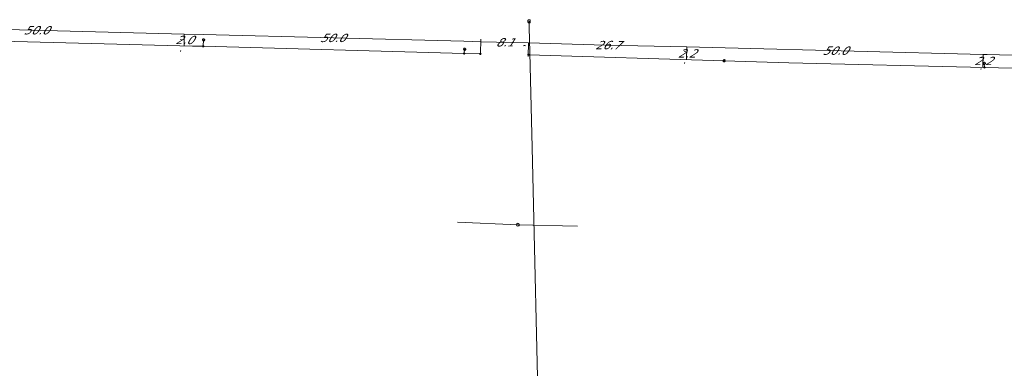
# Model space of a CAD drawing. Header units: metres. Extents: x 124576 to 133557, y 395865 to 402386.
# Tile 219 of 256: x 127458 to 127624, y 402102 to 402160. Entities that reach past the tile are written whole.
import ezdxf
from ezdxf.enums import TextEntityAlignment as Align

# ---------------------------------------------------------------- set-up
doc = ezdxf.new("R2010")
doc.units = ezdxf.units.M
doc.header["$MEASUREMENT"] = 0
for name, color, linetype, lineweight, true_color in [('LG_Gas_Hoge_Druk_Enexis_Netbeheer_BV', 7, 'Continuous', 13, 0xff9b00), ('LG_Gas_Hoge_Druk_P_Enexis_Netbeheer_BV', 7, 'Continuous', 13, 0xff9b00), ('LG_Laag_Spanning_Enexis_Netbeheer_BV', 7, 'Continuous', 13, 0x960000), ('LG_Riool_Vrij_Verval_Gemeente_Tilburg_Ruimtelijke_Uitvoering', 7, 'Continuous', 13, 0xca00a0)]:
    doc.layers.add(name, color=color, linetype=linetype, lineweight=lineweight, true_color=true_color)
for name, color, linetype, lineweight in [('LG_Laag_Spanning_P_Enexis_Netbeheer_BV', 7, 'Continuous', 0), ('LG_Riool_Vrij_Verval_P_Gemeente_Tilburg_Ruimtelijke_Uitvoering', 7, 'Continuous', 0), ('MV_Laag_Spanning', 7, 'Continuous', 0), ('MV_Laag_Spanning_lijn', 7, 'Continuous', 0), ('MV_Laag_Spanning_pijl', 7, 'Continuous', 0)]:
    doc.layers.add(name, color=color, linetype=linetype, lineweight=lineweight)
doc.styles.add('Klic_Annotatie', font='verdanai.ttf', dxfattribs={"oblique": 20, "height": 1.4})

# ---------------------------------------------------------------- blocks, each defined once
blk = doc.blocks.new('Mof')
at = {"layer": 'LG_Laag_Spanning_P_Enexis_Netbeheer_BV'}
h = blk.add_hatch(color=256, dxfattribs=at)
edge = h.paths.add_edge_path()
edge.add_arc((0, 0), 2, 0, 360)
blk = doc.blocks.new('Streetlight')
at = {"layer": 'LG_Laag_Spanning_P_Enexis_Netbeheer_BV'}
for p, q in [((-1.8, 1.8), (-1.1, 1.1)), ((0, 2.5), (0, 1.5)), ((1.8, 1.8), (1.1, 1.1)), ((-1.1, -1.1), (-1.8, -1.8)), ((0, -1.5), (0, -2.5)), ((1.1, -1.1), (1.8, -1.8))]:
    blk.add_line(p, q, dxfattribs=at)
at = {"layer": 'LG_Laag_Spanning_P_Enexis_Netbeheer_BV', "flags": 128}
for points in [[(-2.5, 0), (-1.5, 0)], [(1.5, 0), (2.5, 0)]]:
    blk.add_lwpolyline(points, dxfattribs=at)
at = {"layer": 'LG_Laag_Spanning_P_Enexis_Netbeheer_BV'}
blk.add_circle((0, 0), 1.5, dxfattribs=at)
blk = doc.blocks.new('Eindkap_1')
at = {"layer": 'LG_Gas_Hoge_Druk_P_Enexis_Netbeheer_BV', "flags": 128}
blk.add_lwpolyline([(-0.8, -2.5), (1.7, -2.5), (1.7, 2.5), (-0.8, 2.5), (-2, 1.2), (-2, -1.2), (-0.8, -2.5)], close=True, dxfattribs=at)
blk = doc.blocks.new('m_pijl')
at = {"layer": 'MV_Laag_Spanning_pijl'}
blk.add_hatch(color=7, dxfattribs=at).paths.add_polyline_path([(-1, -0.3), (-1, 0), (-1, 0.3), (0, 0)])
at = {"layer": 'MV_Laag_Spanning_pijl', "flags": 128}
blk.add_lwpolyline([(-1, 0), (-1, 0.3), (0, 0), (-1, -0.3), (-1, 0)], close=True, dxfattribs=at)
blk = doc.blocks.new('Onbekend_2')
at = {"layer": 'LG_Riool_Vrij_Verval_P_Gemeente_Tilburg_Ruimtelijke_Uitvoering'}
blk.add_hatch(color=256, dxfattribs=at).paths.add_polyline_path([(-0.3, -1.1, -0.262633), (0.2, 0.2), (0.6, 0.5, 0.379827), (0.7, 1.3), (0.7, 1.3, 0.228508), (0, 1.5), (0, 1.5, 0.459053), (-0.8, 0.8), (-1.3, 0.9, -0.414214), (-0.1, 2, -0.243799), (1.1, 1.5, -0.379827), (0.9, 0.1), (0.5, -0.2, 0.262633), (0.2, -1.1), (-0.2, -1.1)])
blk.add_circle((0, 0), 2.5, dxfattribs=at)
at = {"layer": 'LG_Riool_Vrij_Verval_P_Gemeente_Tilburg_Ruimtelijke_Uitvoering', "extrusion": (0, 0, -1)}
blk.add_solid([(0.3, -2.1), (-0.2, -2.1), (0.3, -1.5), (-0.2, -1.5)], dxfattribs=at)

msp = doc.modelspace()

# ---------------------------------------------------------------- linework, layer by layer
at = {"layer": 'LG_Gas_Hoge_Druk_Enexis_Netbeheer_BV', "flags": 128}
msp.add_lwpolyline([(127545.46, 402088.02), (127544.3, 402138.79), (127543.85, 402157.1), (127543.8, 402158.94), (127543.8, 402159.1), (127543.79, 402159.6), (127543.77, 402160.1)], dxfattribs=at)
at = {"layer": 'LG_Laag_Spanning_Enexis_Netbeheer_BV'}
for p, q in [((127488.82, 402155.87), (127488.88, 402156.96)), ((127532.82, 402154.66), (127532.9, 402155.38)), ((127543.66, 402154.45), (127576.66, 402153.44)), ((127543.66, 402154.45), (127576.66, 402153.44)), ((127620.57, 402152.31), (127620.53, 402152.99))]:
    msp.add_line(p, q, dxfattribs=at)
at = {"layer": 'LG_Laag_Spanning_Enexis_Netbeheer_BV', "flags": 128}
for points in [[(127535.55, 402154.59), (127532.82, 402154.66), (127488.82, 402155.87), (127487.02, 402155.92), (127472.13, 402156.29), (127452.65, 402156.78), (127430.22, 402157.34), (127408.22, 402157.68), (127397.55, 402157.84), (127382.07, 402157.88), (127365.71, 402157.81), (127364.07, 402157.77), (127352.14, 402157.47), (127338.03, 402157.11), (127319.9, 402156.54), (127315.56, 402156.41), (127301.18, 402155.74), (127287.69, 402154.98)], [(127535.55, 402154.59), (127532.82, 402154.66), (127488.82, 402155.87), (127487.02, 402155.92), (127472.13, 402156.29), (127452.65, 402156.78), (127430.22, 402157.34), (127408.22, 402157.68), (127397.55, 402157.84), (127382.07, 402157.88), (127365.71, 402157.81), (127364.07, 402157.77), (127352.14, 402157.47), (127338.03, 402157.11), (127319.9, 402156.54), (127315.56, 402156.41), (127301.18, 402155.74), (127287.69, 402154.98)], [(127576.66, 402153.44), (127587.59, 402153.11), (127620.57, 402152.31), (127620.64, 402152.31), (127648.41, 402151.64), (127664.28, 402151.19), (127664.4, 402151.19), (127700.31, 402150.19), (127708.5, 402150)], [(127576.66, 402153.44), (127587.59, 402153.11), (127620.57, 402152.31), (127620.64, 402152.31), (127648.41, 402151.64), (127664.28, 402151.19), (127664.4, 402151.19), (127700.31, 402150.19), (127708.5, 402150)]]:
    msp.add_lwpolyline(points, dxfattribs=at)
at = {"layer": 'LG_Riool_Vrij_Verval_Gemeente_Tilburg_Ruimtelijke_Uitvoering'}
for p, q in [((127531.69, 402126.25), (127541.89, 402125.8)), ((127541.89, 402125.8), (127551.96, 402125.56))]:
    msp.add_line(p, q, dxfattribs=at)
at = {"layer": 'MV_Laag_Spanning_lijn'}
for p, q in [((127535.55, 402154.59), (127535.62, 402157.07)), ((127543.68, 402156.43), (127543.62, 402154.15))]:
    msp.add_line(p, q, dxfattribs=at)
at = {"layer": 'MV_Laag_Spanning_pijl'}
for p, q in [((127485.62, 402157.92), (127485.57, 402155.96)), ((127535.6, 402156.65), (127543.68, 402156.43)), ((127570.37, 402155.77), (127570.32, 402153.57)), ((127620.36, 402154.5), (127620.3, 402152.3))]:
    msp.add_line(p, q, dxfattribs=at)
at = {"layer": 'MV_Laag_Spanning_pijl', "flags": 128}
for points in [[(127485.62, 402157.92), (127444.93, 402158.98), (127435.64, 402159.16)], [(127535.6, 402156.65), (127532.79, 402156.72), (127488.8, 402157.84), (127485.62, 402157.92)], [(127570.37, 402155.77), (127556.59, 402156.09), (127543.68, 402156.43)], [(127620.36, 402154.5), (127576.86, 402155.61), (127570.37, 402155.77)], [(127670.34, 402153.19), (127665.12, 402153.32), (127621.03, 402154.48), (127620.36, 402154.5)]]:
    msp.add_lwpolyline(points, dxfattribs=at)

# ---------------------------------------------------------------- block references
at = {"layer": 'LG_Gas_Hoge_Druk_P_Enexis_Netbeheer_BV', "xscale": 0.1, "yscale": 0.1, "zscale": 0.1, "rotation": 359}
msp.add_blockref('Eindkap_1', (127543.77, 402160.1), dxfattribs=at)
at = {"layer": 'LG_Laag_Spanning_P_Enexis_Netbeheer_BV'}
for p, xscale, yscale, zscale, rotation in [((127488.88, 402156.96), 0.1, 0.1, 0.1, 273), ((127532.9, 402155.38), 0.09999999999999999, 0.09999999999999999, 0.09999999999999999, 276.9999999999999), ((127576.66, 402153.44), 0.1, 0.1, 0.1, 2), ((127620.53, 402152.99), 0.1, 0.1, 0.1, 267)]:
    msp.add_blockref('Streetlight', p, dxfattribs=dict(at, xscale=xscale, yscale=yscale, zscale=zscale, rotation=rotation))
at = {"layer": 'LG_Laag_Spanning_P_Enexis_Netbeheer_BV', "xscale": 0.1, "yscale": 0.1, "zscale": 0.1}
for p in [(127488.82, 402155.87), (127532.82, 402154.66), (127535.55, 402154.59), (127543.66, 402154.45), (127620.57, 402152.31)]:
    msp.add_blockref('Mof', p, dxfattribs=at)
at = {"layer": 'LG_Riool_Vrij_Verval_P_Gemeente_Tilburg_Ruimtelijke_Uitvoering', "xscale": 0.1, "yscale": 0.1, "zscale": 0.1}
msp.add_blockref('Onbekend_2', (127541.89, 402125.8), dxfattribs=at)
at = {"layer": 'MV_Laag_Spanning_pijl', "xscale": 0.1, "yscale": 0.1, "zscale": 0.1}
for p, rotation in [((127485, 402157), 178), ((127485, 402155), 269), ((127543, 402156), 359), ((127543, 402156), 178), ((127570, 402155), 178), ((127570, 402153), 269), ((127620, 402154), 178), ((127620, 402152), 269)]:
    msp.add_blockref('m_pijl', p, dxfattribs=dict(at, rotation=rotation))

# ---------------------------------------------------------------- texts
at = {"layer": 'MV_Laag_Spanning', "style": 'Klic_Annotatie', "oblique": 20}
for s, p in [('50.0', (127460.63, 402158.58)), ('50.0', (127510.61, 402157.29)), ('2.0', (127485.6, 402156.94)), ('8.1', (127539.64, 402156.54)), ('26.7', (127557.03, 402156.08)), ('2.2', (127570.35, 402154.67)), ('50.0', (127595.36, 402155.14)), ('2.2', (127620.33, 402153.4))]:
    msp.add_text(s, height=1.4, dxfattribs=at).set_placement(p, align=Align.MIDDLE_CENTER)

doc.saveas('drawing.dxf')
